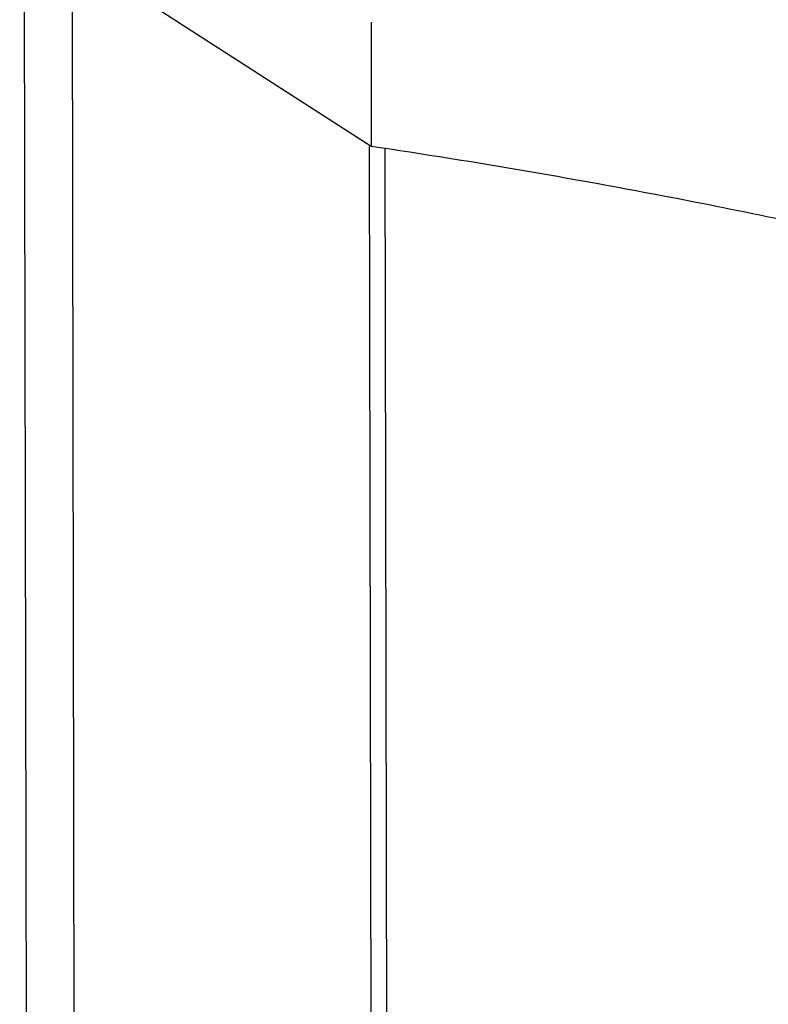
# Model space of a CAD drawing. Header units: inches. Extents: x -1 to 205, y 81 to 217.
# Tile 3 of 108: x 30.95 to 34.08, y 106.18 to 110.29. Entities that reach past the tile are written whole.
import ezdxf

# ---------------------------------------------------------------- set-up
doc = ezdxf.new("R2010")
doc.units = ezdxf.units.IN
doc.header["$LTSCALE"] = 1.1
doc.header["$MEASUREMENT"] = 0
doc.layers.add('7_ALL_FEATURES', color=7, linetype='CONTINUOUS')

msp = doc.modelspace()

# ---------------------------------------------------------------- linework, layer by layer
at = {"layer": '7_ALL_FEATURES', "color": 7, "linetype": 'Continuous'}
for p, q in [((30.9541, 121.9053), (30.994, 98.1846)), ((31.1954, 98.3726), (31.1565, 121.5425)), ((32.424, 109.7646), (31.1787, 110.5646)), ((32.4231, 110.2836), (32.424, 109.7646)), ((32.438, 97.2805), (32.417, 109.7646)), ((32.4615, 109.7589), (32.424, 109.7646)), ((32.5027, 97.5762), (32.4822, 109.7545))]:
    msp.add_line(p, q, dxfattribs=at)
at = {"layer": '7_ALL_FEATURES', "color": 7, "linetype": 'Continuous', "start_tangent": (-0.973577, 0.228358), "end_tangent": (-0.988885, 0.148685)}
msp.add_spline([(34.7413, 109.3241), (33.7752, 109.5319), (32.4615, 109.7589)], degree=3, dxfattribs=at)

doc.saveas('drawing.dxf')
